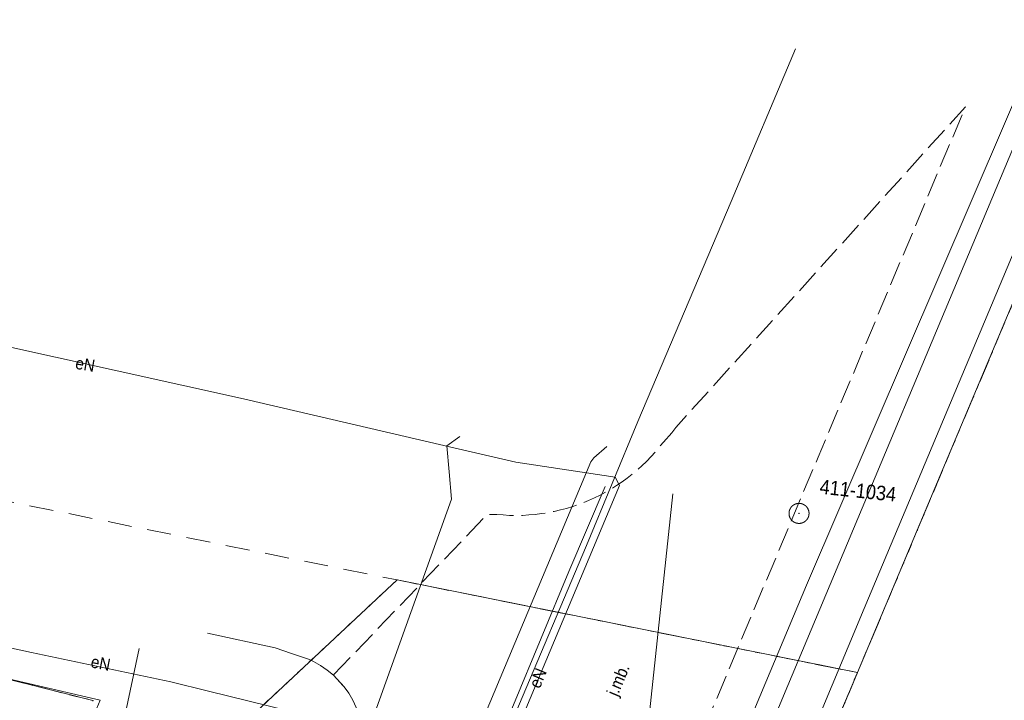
# Model space of a CAD drawing. Header units: millimetres. Extents: x -165388 to 921073, y -295343 to 494042.
# Tile 108 of 117: x 259765 to 321206, y 171591 to 214068. Entities that reach past the tile are written whole.
import ezdxf
from ezdxf.xclip import XClip

# ---------------------------------------------------------------- set-up
doc = ezdxf.new("R2010")
doc.units = ezdxf.units.MM
doc.header["$MEASUREMENT"] = 0
doc.header["$XCLIPFRAME"] = 0
for name, pattern in [('0.5_0.5', [1000, 500, -500]), ('1.5_0.5', [2000, 1500, -500]), ('1.5_1.0', [2500, 1500, -1000])]:
    doc.linetypes.add(name, pattern=pattern)
for name, color, linetype, lineweight in [('20231207_mdcp_Kolska_2-4_6_0_Nr_pióra__1', 7, 'Continuous', 13), ('bg-woz-oz.6640.12006.2023.pge-1_rzut_5_121-Punkt osnowy szczegółowej-Atr103_Nr_pióra__7', 7, 'Continuous', 18), ('bg-woz-oz.6640.12006.2023.pge-1_rzut_5_121-Punkt osnowy szczegółowej_Nr_pióra__7', 7, 'Continuous', 18), ('bg-woz-oz.6640.12006.2023.pge-1_rzut_5_216-obręb ewidencyjny_Nr_pióra__7', 7, 'Continuous', 18), ('bg-woz-oz.6640.12006.2023.pge-1_rzut_5_219-działka ewidencyjna_Nr_pióra__7', 7, 'Continuous', 18), ('bg-woz-oz.6640.12006.2023.pge-1_rzut_5_jezdnia (powierzchnia)-Atr17_Nr_pióra__7', 7, 'Continuous', 18), ('bg-woz-oz.6640.12006.2023.pge-1_rzut_5_jezdnia (powierzchnia)_Nr_pióra__7', 7, 'Continuous', 18), ('bg-woz-oz.6640.12006.2023.pge-1_rzut_5_krawężnik (linia)_Nr_pióra__7', 7, 'Continuous', 18), ('bg-woz-oz.6640.12006.2023.pge-1_rzut_5_ogrodzenie trwałe (linia)_Nr_pióra__7', 7, 'Continuous', 18), ('bg-woz-oz.6640.12006.2023.pge-1_rzut_5_przewód telekomunikacyjny (linia)_Nr_pióra__30', 252, 'Continuous', 18), ('bg-woz-oz.6640.12006.2023.pge-1_rzut_5_tor tramwajowy (linia)_Nr_pióra__7', 7, 'Continuous', 18)]:
    doc.layers.add(name, color=color, linetype=linetype, lineweight=lineweight)
for name, color, linetype in [('bg-woz-oz.6640.12006.2023.pge-1_rzut_5_121-Punkt osnowy szczegółowej', 7, 'Continuous'), ('bg-woz-oz.6640.12006.2023.pge-1_rzut_5_203-punkt graniczny', 7, 'Continuous'), ('INW_GEO', 7, 'Continuous'), ('ZD_INNE', 7, 'Continuous')]:
    doc.layers.add(name, color=color, linetype=linetype)
for name, color, linetype, lineweight, true_color in [('bg-woz-oz.6640.12006.2023.pge-1_rzut_5_218-kontur użytku gruntowego_Nr_pióra__3', 7, 'Continuous', 18, 0x959595), ('bg-woz-oz.6640.12006.2023.pge-1_rzut_5_przewód elektroenergetyczny (linia)-Atr1_Nr_pióra__1', 7, 'Continuous', 18, 0x4c4c4c), ('bg-woz-oz.6640.12006.2023.pge-1_rzut_5_przewód elektroenergetyczny (linia)_Nr_pióra__1', 7, 'Continuous', 18, 0x4c4c4c), ('bg-woz-oz.6640.12006.2023.pge-1_rzut_5_przewód gazowy (linia)_Nr_pióra__40', 7, 'Continuous', 18, 0xbcbcbc), ('bg-woz-oz.6640.12006.2023.pge-1_rzut_5_przewód wodociągowy (linia)_Nr_pióra__5', 7, 'Continuous', 18, 0x1d1d1d)]:
    doc.layers.add(name, color=color, linetype=linetype, lineweight=lineweight, true_color=true_color)
doc.styles.add('GENERATED_STYLE_1', font='txt')
doc.linetypes.add('902-500', pattern='A,0,[1,A.01.1_PROJEKT_ZAGOSPODAROWANIA_DZIAŁKI1.Shx,S=59.52380952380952,R=0,X=0,Y=0],-7500,0', length=7500)
picture_1 = doc.add_image_def('image1.tif', size_in_pixel=(4961, 3508))

# ---------------------------------------------------------------- blocks, each defined once
blk = doc.blocks.new('Rysunek_2_5', base_point=(-8071116841.925635, -4961354754.727498))
at = {"layer": 'bg-woz-oz.6640.12006.2023.pge-1_rzut_5_121-Punkt osnowy szczegółowej', "linetype": 'Continuous', "lineweight": 0, "true_color": 0x000000}
blk.add_hatch(color=18, dxfattribs=at).paths.add_polyline_path([(308440.1464583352, 183250.469673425, 0.9999999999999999), (308350.6557494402, 183260.0306877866, 0.9999999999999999)])
at = {"layer": 'bg-woz-oz.6640.12006.2023.pge-1_rzut_5_203-punkt graniczny', "linetype": 'Continuous', "lineweight": 0, "true_color": 0x000000}
for points in [[(315820.3677739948, 182200.5014279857, 0.9999999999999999), (315730.8770650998, 182210.0624423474, 0.9999999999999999)], [(314968.7178041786, 180159.4251608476, 0.9999999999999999), (314879.2270952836, 180168.9861752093, 0.9999999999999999)], [(283357.4613537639, 179101.6134507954, 0.9999999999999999), (283267.9706448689, 179111.1744651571, 0.9999999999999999)], [(312085.5074692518, 173316.9988244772, 0.9999999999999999), (311996.0167603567, 173326.5598397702, 0.9999999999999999)], [(260590.8254031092, 172533.022467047, 0.9999999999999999), (260501.3346942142, 172542.5834814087, 0.9999999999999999)], [(264379.4351341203, 171565.0677671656, 0.9999999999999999), (264289.9444261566, 171574.6287815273, 0.9999999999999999)]]:
    blk.add_hatch(color=18, dxfattribs=at).paths.add_polyline_path(points)
at = {"layer": 'bg-woz-oz.6640.12006.2023.pge-1_rzut_5_121-Punkt osnowy szczegółowej_Nr_pióra__7', "linetype": 'Continuous'}
blk.add_circle((308395.401103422, 183255.2501801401), 625, dxfattribs=at)
at = {"layer": 'bg-woz-oz.6640.12006.2023.pge-1_rzut_5_216-obręb ewidencyjny_Nr_pióra__7', "linetype": '1.5_1.0', "flags": 128}
blk.add_lwpolyline([(478131.8905176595, 494042.2276444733), (468407.6566873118, 491319.8616877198), (463558.1599669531, 489323.7450663), (455785.044439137, 486131.4457422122), (448273.2171202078, 477289.4182400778), (430305.6733803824, 456148.541437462), (428510.164055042, 454027.28090249), (420737.2988071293, 440576.9067117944), (419834.1895034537, 438430.7022523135), (417784.1870477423, 433550.8672203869), (396982.1628984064, 384090.8551784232), (377756.7662578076, 338374.5372602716), (379393.1777710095, 333452.844729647), (315775.6224190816, 182205.2819356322), (314923.9724492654, 180164.2056675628), (312040.7621143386, 173321.7793321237), (261484.4032842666, 53112.3180501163), (241423.674095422, 5413.522001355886), (247900.9987898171, 2690.001340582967), (262338.0662379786, -3378.036521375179), (273785.52443441, -7306.369610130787), (277549.020525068, -8603.519244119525), (297278.6191832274, -12199.81411844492), (317356.2813028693, -12444.11677308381), (333270.2467450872, -10242.25304462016), (376016.4716420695, -1353.031646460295), (389726.7816802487, 1496.599676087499), (438416.830743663, 11611.32271867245), (456015.3554240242, 15272.4877120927), (480463.5322475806, 20354.02782633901), (497619.6175171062, 23921.66545148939), (514971.0016259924, 27528.77918630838), (529607.0264680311, 30571.15931436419), (556370.0214689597, 36139.54315241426), (576312.1322272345, 40274.42145068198), (589683.686315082, 43059.67570468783), (615140.312246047, 48355.2961833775), (616220.4899052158, 48581.82702586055), (634889.248832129, 52470.58519627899), (645164.7893851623, 54611.09129246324), (649813.250227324, 55572.71065645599)], dxfattribs=at)
blk.add_lwpolyline([(-165387.8878252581, 18031.94059059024), (-76197.38563615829, 25428.77905536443), (-70556.2409972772, 25892.12251454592), (-65858.74732490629, 17334.66651290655), (-32575.62591973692, -48795.33144179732), (-33434.92813501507, -58438.61406203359), (-34506.61248154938, -70352.18164883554), (-34884.88857913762, -73610.43381784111), (-34847.41146117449, -77777.99851074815), (-34351.29349306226, -149758.0225933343), (-33863.54637797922, -221063.339385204), (49110.58203876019, -210759.6646426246), (56097.97361306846, -261046.5223584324), (58810.17918419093, -280655.6131327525), (68525.01957118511, -283292.5765886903), (99614.28502108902, -291733.0607995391), (106152.5870971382, -295297.8196907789), (148135.3605072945, -233498.0847649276), (178386.0999243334, -164973.9629924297), (213466.6769439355, -61032.51256980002), (241423.674095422, 5413.522001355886), (261484.4032842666, 53112.3180501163), (312040.7621143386, 173321.7793321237), (283312.7159988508, 179106.3939575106), (128376.4298250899, 210362.689755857), (-61136.87913212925, 251960.7453299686), (-75011.46761514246, 249832.6488938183), (-79204.82803229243, 244658.8467704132), (-83859.66502968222, 238930.9333190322), (-91094.01775896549, 216683.5707640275), (-93826.92435290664, 221320.1343137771), (-108163.2622340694, 179476.3484410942), (-111617.6671888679, 170864.5898280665), (-131164.3164902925, 116493.4237450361), (-141165.8304715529, 87642.65914447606), (-161180.6289767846, 30113.35495300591)], close=True, dxfattribs=at)
at = {"layer": 'bg-woz-oz.6640.12006.2023.pge-1_rzut_5_218-kontur użytku gruntowego_Nr_pióra__3', "linetype": '0.5_0.5', "flags": 128}
for points in [[(379393.1777710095, 333452.844729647), (315775.6224190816, 182205.2819356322)], [(315775.6224190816, 182205.2819356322), (314923.9724492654, 180164.2056675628)], [(314923.9724492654, 180164.2056675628), (312040.7621143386, 173321.7793321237)], [(283312.7159988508, 179106.3939575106), (273603.181921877, 170026.4904340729)], [(312040.7621143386, 173321.7793321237), (283312.7159988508, 179106.3939575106)], [(260546.0800491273, 172537.8029737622), (245306.1022134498, 176267.9069377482)], [(312040.7621143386, 173321.7793321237), (261484.4032842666, 53112.3180501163)], [(261484.4032842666, 53112.3180501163), (312040.7621143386, 173321.7793321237)], [(264334.6897801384, 171569.8482748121), (260546.0800491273, 172537.8029737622)]]:
    blk.add_lwpolyline(points, dxfattribs=at)
at = {"layer": 'bg-woz-oz.6640.12006.2023.pge-1_rzut_5_219-działka ewidencyjna_Nr_pióra__7', "linetype": 'Continuous', "flags": 128}
for points in [[(379393.1777710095, 333452.844729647), (315775.6224190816, 182205.2819356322)], [(315775.6224190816, 182205.2819356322), (314923.9724492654, 180164.2056675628)], [(314923.9724492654, 180164.2056675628), (312040.7621143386, 173321.7793321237)], [(273603.181921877, 170026.4904340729), (283312.7159988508, 179106.3939575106)], [(312040.7621143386, 173321.7793321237), (283312.7159988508, 179106.3939575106)], [(245306.1022134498, 176267.9069377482), (260546.0800491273, 172537.8029737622)], [(312040.7621143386, 173321.7793321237), (261484.4032842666, 53112.3180501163)], [(264334.6897801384, 171569.8482748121), (260546.0800491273, 172537.8029737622)]]:
    blk.add_lwpolyline(points, dxfattribs=at)
at = {"layer": 'bg-woz-oz.6640.12006.2023.pge-1_rzut_5_jezdnia (powierzchnia)_Nr_pióra__7', "linetype": '1.5_0.5', "flags": 128}
blk.add_lwpolyline([(300701.0294031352, 188612.9683647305), (300453.9736909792, 188277.3145623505), (299930.7119669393, 187709.6904190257), (299675.8375130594, 187394.9857754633), (299422.025394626, 187090.2245445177), (299159.3321962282, 186796.4690607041), (298876.752176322, 186504.8382459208), (298596.2968245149, 186233.0942563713), (298295.9546493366, 185963.474935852), (297986.731396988, 185704.861363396), (297668.6270674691, 185457.2535371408), (297351.5850733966, 185219.5891235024), (297015.7185895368, 184993.9927915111), (296681.9767747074, 184788.2832838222), (296338.2915481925, 184583.6361115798), (295985.7252454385, 184389.9946864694), (295625.340199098, 184217.3024192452), (295256.0740765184, 184055.6159000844), (294887.8702893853, 183903.8727916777), (294510.7854241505, 183763.1354322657), (294271.4635953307, 183688.1350148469), (293896.5034009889, 183567.2844797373), (293503.781051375, 183468.445437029), (293112.1210362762, 183379.5498078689), (292721.5233566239, 183300.597589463), (292333.0503469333, 183241.5321962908), (291934.6339255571, 183183.5291376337), (291529.4610960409, 183156.4186504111), (291134.2316791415, 183128.2458286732), (290731.1835186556, 183121.0221648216), (290330.2600309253, 183133.6853262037), (289930.3988758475, 183156.2919002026), (289531.6000571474, 183188.8418849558), (288938.5647317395, 183191.8591745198), (279339.04516045, 173164.9092901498), (280014.6869625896, 172428.9689697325), (280294.6320930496, 172037.0114156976), (280550.4410583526, 171607.4048820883), (280763.2893705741, 171152.2174533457), (280934.2393651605, 170681.3925392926), (281074.2967883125, 170203.8112189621), (281162.5124802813, 169711.654746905), (281173.9854821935, 169348.3802368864), (281160.6423845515, 168846.9602912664), (281128.092398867, 168448.1614716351), (287471.4791057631, 167106.6902363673), (285459.9752826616, 161740.0104096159), (285846.1109399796, 161306.5369343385), (286128.2237051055, 161970.3233363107), (286504.5437756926, 162292.1667844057), (286768.0017678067, 162404.8161804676), (287266.9146452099, 162462.1393019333), (287744.5808248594, 162320.5941813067), (288223.0117991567, 161997.942971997), (288500.832259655, 161586.0985927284), (288564.4445326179, 161428.4487329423), (288632.7734002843, 160938.4169308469), (288531.0019282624, 160456.5014122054), (288274.3852017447, 160031.3569018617), (288143.5482865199, 159371.522299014), (279477.5998620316, 138785.6451524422), (288080.010141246, 135714.4015338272), (296490.4890339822, 155603.4750370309), (309584.3203980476, 186758.7728239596), (318779.3524442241, 208625.692717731)], close=True, dxfattribs=at)
at = {"layer": 'bg-woz-oz.6640.12006.2023.pge-1_rzut_5_krawężnik (linia)_Nr_pióra__7', "linetype": 'Continuous', "flags": 128}
blk.add_lwpolyline([(280763.2893705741, 171152.2174533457), (280550.4410583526, 171607.4048820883), (280294.6320930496, 172037.0114156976), (280014.6869625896, 172428.9689697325), (279339.04516045, 173164.9092901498), (278950.1048950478, 173477.9994850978), (278752.9789246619, 173609.6860514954), (278538.0907999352, 173763.3841121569), (278101.9405415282, 174011.1197615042), (277844.0917646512, 174139.2369261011), (276718.2766664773, 174520.9964942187), (275699.7144334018, 174871.1835537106), (271492.8014557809, 175783.2598667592)], dxfattribs=at)
at = {"layer": 'bg-woz-oz.6640.12006.2023.pge-1_rzut_5_ogrodzenie trwałe (linia)_Nr_pióra__7', "linetype": '902-500', "flags": 128}
blk.add_lwpolyline([(255554.9973882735, 173734.7966581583), (264790.6420053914, 171601.5904983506), (250720.3153688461, 137895.595359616)], dxfattribs=at)
at = {"layer": 'bg-woz-oz.6640.12006.2023.pge-1_rzut_5_przewód elektroenergetyczny (linia)_Nr_pióra__1', "linetype": 'Continuous', "flags": 128}
for points in [[(308174.6620675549, 212252.7910126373), (304168.6947448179, 202714.383084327), (298337.3019276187, 188986.1873611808), (295127.6582991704, 181253.4008137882), (290668.8827909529, 170677.2237662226), (287689.8077363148, 163784.6979722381), (284383.6194528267, 155901.3155093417), (279953.3143052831, 145120.9585443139), (277373.4634350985, 139141.1868520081), (272746.5844312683, 127838.7583224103)], [(256934.1154573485, 175347.4135855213), (260503.2053273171, 174583.9363420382), (269186.5657437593, 172741.0440873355), (271538.9899332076, 172167.8945142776), (280271.0899347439, 170028.1446287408), (279670.4893689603, 166853.9866358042), (278302.9280882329, 162243.1758465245), (286061.7627864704, 158618.4159768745), (280342.0848548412, 145371.0734378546), (280144.0662657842, 144929.6115040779), (277437.8405027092, 138802.4309035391), (272746.5844312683, 127838.7583224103), (272377.4020923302, 125042.1524513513), (262645.0852882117, 102005.6920098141), (262644.0229536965, 101995.7485981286), (254053.4573411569, 81079.99658025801)], [(245130.3078001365, 176316.8592033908), (246177.5552239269, 180941.7778868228), (249034.5917278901, 192151.6994936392), (249865.3355045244, 195220.8141498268), (250249.0919195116, 195612.2614834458), (273739.0845213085, 190407.3841944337), (274710.7343012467, 190182.892090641), (286859.2035882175, 187356.32279329), (290734.7969608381, 186449.4732972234), (296919.6841539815, 185507.0984214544), (297186.8812646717, 184995.8199225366), (287562.4972591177, 162028.2834293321), (285370.5672863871, 156761.3352630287), (277700.4058770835, 138341.9317994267), (272735.2381786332, 126602.9706131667), (260824.1218151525, 98328.32990773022), (253799.0931086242, 81428.99348121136), (253275.7465261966, 81142.97188166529), (248104.7479370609, 83103.39877009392), (247663.7102942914, 81893.40463839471)], [(287236.1187366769, 188060.2652421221), (286429.1297998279, 187472.6694151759), (286567.4019847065, 185848.7910944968), (286718.1246494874, 184153.1842174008), (280651.530447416, 167282.1903293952), (279574.1992862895, 165858.5830898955), (279680.9419281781, 165163.3090376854), (286715.0966282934, 160026.9808107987), (278529.3644145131, 140264.749456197), (278400.6092054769, 138588.9445468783), (273070.2120438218, 126255.4184449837), (271970.1894531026, 124713.5525941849), (249103.6295900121, 69108.08757506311), (243716.4184553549, 55583.859086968), (240733.9866803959, 49224.70814548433)], [(262600.383435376, 104222.988053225), (265205.347946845, 110531.9546805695), (271694.621485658, 125899.5383866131), (272398.9474046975, 127785.3870019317), (276294.8572579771, 137234.984157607), (279471.4836450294, 144941.1274725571), (283648.1463881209, 154853.5181190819), (286797.1520675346, 162301.1327199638), (290585.5963751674, 171309.6503410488), (294028.0181057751, 179620.9819205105), (296304.8070510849, 184929.1484672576)]]:
    blk.add_lwpolyline(points, dxfattribs=at)
at = {"layer": 'bg-woz-oz.6640.12006.2023.pge-1_rzut_5_przewód gazowy (linia)_Nr_pióra__40', "linetype": 'Continuous', "flags": 128}
blk.add_lwpolyline([(375996.6534171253, 335454.9991479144), (371353.0745944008, 324184.5255233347), (367051.5665495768, 313762.5137912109), (361920.7175662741, 301508.2374475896), (352391.4334857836, 278771.9065006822), (344765.8901438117, 260770.1263464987), (342464.8801749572, 255705.9133639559), (322425.5674015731, 207642.7804706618), (307429.7375706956, 171863.3717605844), (290250.9436989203, 130524.4065923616), (270112.324626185, 83226.15163680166), (252810.0882945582, 42614.41542766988), (231959.3245601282, -6548.738984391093), (219696.70422934, -35007.07770232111), (223802.4365222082, -45432.23776575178)], dxfattribs=at)
at = {"layer": 'bg-woz-oz.6640.12006.2023.pge-1_rzut_5_przewód telekomunikacyjny (linia)_Nr_pióra__30', "linetype": 'Continuous', "flags": 128}
blk.add_lwpolyline([(296410.2338580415, 187422.0554437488), (295600.4403131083, 186714.0763374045), (295403.7815984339, 186473.6073166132), (271753.3914865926, 130026.6494918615), (271950.7720293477, 129050.1552931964)], dxfattribs=at)
at = {"layer": 'bg-woz-oz.6640.12006.2023.pge-1_rzut_5_przewód wodociągowy (linia)_Nr_pióra__5', "linetype": 'Continuous', "flags": 128}
blk.add_lwpolyline([(267217.5585357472, 174832.0511700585), (265956.2296764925, 168862.2647821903), (263908.6913233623, 162875.9063994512), (268073.9605566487, 161103.3849716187), (267359.9887648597, 159409.6481911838)], dxfattribs=at)
at = {"layer": 'bg-woz-oz.6640.12006.2023.pge-1_rzut_5_tor tramwajowy (linia)_Nr_pióra__7', "linetype": 'Continuous', "flags": 128}
for points in [[(186193.8181277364, -132841.5737804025), (203193.5091959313, -78117.84032266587), (207692.8242212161, -65373.7018937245), (210589.420620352, -56993.9984800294), (216572.8970505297, -42407.09991194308), (222011.6523755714, -29059.34577528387), (226894.3833112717, -17150.66664479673), (229466.3305813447, -10868.343250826), (231973.3057050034, -4629.362906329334), (233869.5252407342, 317.1865437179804), (238308.2012450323, 10422.83621896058), (244692.0490497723, 25650.82975756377), (247689.5661950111, 32621.84051331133), (252376.7856089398, 44018.39148905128), (256742.2883240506, 54192.20031518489), (263964.6556833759, 71432.50221945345), (268074.6040074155, 81191.10994786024), (272692.0917136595, 91840.8426810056), (282668.702589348, 116128.4307744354), (293703.9479594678, 142605.9487788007), (308862.6544680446, 178780.28936591), (321286.7067446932, 207714.1695935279), (323306.5814254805, 212406.1421295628), (417441.7360201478, 437499.5919875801)], [(189736.7320219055, -133944.1893715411), (207167.3046387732, -78482.05148987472), (208854.7125216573, -73513.19300662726), (214207.1652151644, -57772.73081056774), (220326.6624100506, -43230.53516820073), (230681.2507705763, -18229.06121332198), (233312.8585135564, -11953.11182830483), (239747.783254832, 3470.562947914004), (243013.8154914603, 11448.74779134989), (251605.230756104, 31901.79117769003), (256005.025729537, 42584.83869303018), (260430.1040610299, 53033.87605398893), (267602.5416767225, 69806.83758761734), (271792.6323767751, 79939.04563598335), (276408.292952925, 90759.94104519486), (286327.0704858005, 114882.7404724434), (297481.2544044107, 141438.0635004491), (312468.8830953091, 177328.9744136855), (324911.8876857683, 207005.0411475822), (326921.8189530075, 211698.0760190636), (417643.1070361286, 427994.4118363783)]]:
    blk.add_lwpolyline(points, dxfattribs=at)
at = {"layer": 'bg-woz-oz.6640.12006.2023.pge-1_rzut_5_121-Punkt osnowy szczegółowej-Atr103_Nr_pióra__7', "linetype": 'Continuous', "insert": (309648.1529711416, 184478.4851418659), "char_height": 900, "attachment_point": 7, "rotation": 353.9017619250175, "style": 'GENERATED_STYLE_1'}
blk.add_mtext('\\A1;{\\W0.900000x;\\fArial|b0|i0|c238|p38;411-1034}', dxfattribs=at)
at = {"layer": 'bg-woz-oz.6640.12006.2023.pge-1_rzut_5_jezdnia (powierzchnia)-Atr17_Nr_pióra__7', "linetype": 'Continuous', "insert": (296816.881994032, 171885.2937976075), "char_height": 750, "attachment_point": 4, "rotation": 67.09776193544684, "style": 'GENERATED_STYLE_1'}
blk.add_mtext('\\A1;{\\W0.900000x;\\fArial|b0|i0|c238|p38;j.mb.}', dxfattribs=at)
at = {"layer": 'bg-woz-oz.6640.12006.2023.pge-1_rzut_5_przewód elektroenergetyczny (linia)-Atr1_Nr_pióra__1', "linetype": 'Continuous', "char_height": 750, "attachment_point": 4, "style": 'GENERATED_STYLE_1'}
for insert, rotation in [((263260.8763418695, 192652.7300889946), 350.3977619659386), ((264228.5852046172, 174020.6398943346), 348.82076193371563), ((291870.2215931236, 172418.209506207), 67.39476199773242)]:
    blk.add_mtext('\\A1;{\\W0.900000x;\\fArial|b0|i0|c238|p38;eN}', dxfattribs=dict(at, insert=insert, rotation=rotation))
blk = doc.blocks.new('Rysunek_3_6', base_point=(188221.5929863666, 121798.6003440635))
at = {"layer": '20231207_mdcp_Kolska_2-4_6_0_Nr_pióra__1'}
image = blk.add_image(picture_1, insert=(75928.03021990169, 59123.25048484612), size_in_units=(209999.7916666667, 148500.0416666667), rotation=-6.098238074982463, dxfattribs=at)
image.set_boundary_path([(-0.5, -0.5), (4960.5, 3507.5)])

msp = doc.modelspace()

# ---------------------------------------------------------------- block references
at = {"layer": 'INW_GEO', "color": 151, "linetype": 'Continuous', "lineweight": 13, "true_color": 0x80c2ff}
ref = msp.add_blockref('Rysunek_2_5', (-8071116841.925635, -4961354754.727498), dxfattribs=at)
XClip(ref).set_block_clipping_path([(-195425.9394250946, -263123.0086484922), (606609.6817159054, -348810.9449165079), (694192.2923495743, 470958.7517303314), (-107843.3287914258, 556646.6879983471)])
at = {"layer": 'ZD_INNE', "color": 151, "linetype": 'Continuous', "lineweight": 13, "true_color": 0x80c2ff}
ref = msp.add_blockref('Rysunek_3_6', (188221.5929863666, 121798.6003440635), dxfattribs=at)
XClip(ref).set_block_clipping_path([(75928.03021990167, 59123.2504848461), (284739.4774660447, 36814.2388748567), (300515.1557528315, 184473.9502032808), (91703.70850668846, 206782.9618132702)])

doc.saveas('drawing.dxf')
